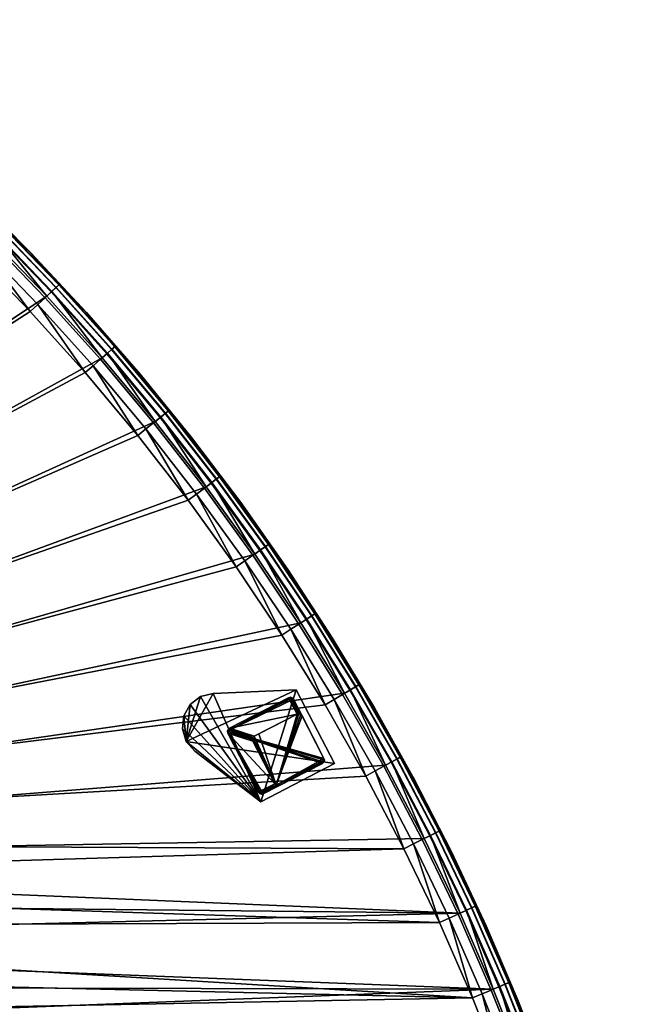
# Model space of a CAD drawing. Header units: inches. Extents: x 0 to 63.6, y -63.6 to 0.
# Tile 164 of 164: x 45.5 to 62.1, y -39.8 to -13.1. Entities that reach past the tile are written whole.
import ezdxf

# ---------------------------------------------------------------- set-up
doc = ezdxf.new("R2010")
doc.units = ezdxf.units.IN
doc.header["$LTSCALE"] = 0.03937
doc.header["$MEASUREMENT"] = 0
for name, color, linetype in [('A-FURN-3-ST', 151, 'Continuous'), ('A-FURN-3-ST-LG', 252, 'Continuous'), ('A-FURN-3-ST-LGHW', 32, 'Continuous')]:
    doc.layers.add(name, color=color, linetype=linetype)

msp = doc.modelspace()

# ---------------------------------------------------------------- meshes
at = {"layer": 'A-FURN-3-ST'}
mesh = msp.add_polyface(dxfattribs=at)
corners = [(44.222, -19.418, 18), (44.423, -19.217, 17.963), (42.623, -17.876, 18), (42.817, -17.667, 17.963), (40.971, -16.391, 18), (41.158, -16.176, 17.963), (39.268, -14.966, 18), (39.446, -14.744, 17.963), (37.514, -13.602, 18), (44.61, -19.029, 17.853), (42.998, -17.473, 17.853), (44.211, -17.866, 16.901), (42.595, -16.358, 16.901), (43.347, -17.098, 17.185), (41.667, -15.588, 17.185), (41.595, -15.671, 17.45), (43.272, -17.179, 17.45), (41.481, -15.803, 17.678), (43.153, -17.307, 17.678), (41.331, -15.975, 17.853), (40.928, -14.907, 16.901), (39.934, -14.139, 17.185), (39.865, -14.224, 17.45), (39.756, -14.36, 17.678), (39.613, -14.538, 17.853), (39.211, -13.516, 16.901), (44.217, -17.859, 5.5), (42.601, -16.352, 5.5), (40.933, -14.901, 5.5), (39.216, -13.509, 5.5), (43.353, -17.092, 5.309), (41.673, -15.582, 5.309), (39.94, -14.132, 5.309), (43.279, -17.171, 5.147), (41.602, -15.664, 5.147), (39.872, -14.216, 5.147), (37.879, -13.115, 5), (39.77, -14.343, 5.038), (39.65, -14.492, 5), (41.495, -15.786, 5.038), (41.37, -15.931, 5), (43.169, -17.29, 5.038), (43.038, -17.43, 5), (44.787, -18.852, 5.038), (23.104, -35.863, 5), (44.652, -18.988, 5), (46.21, -20.601, 5), (21.808, -34.834, 5), (47.709, -22.27, 5), (49.148, -23.99, 5), (50.525, -25.76, 5), (51.838, -27.579, 5), (23.487, -35.401, 18), (51.338, -27.926, 18), (50.038, -26.125, 18), (48.674, -24.372, 18), (47.249, -22.668, 18), (45.764, -21.016, 18), (22.17, -34.355, 18)]
mesh.append_faces([[corners[k] for k in face] for face in [(0, 1, 2), (2, 1, 3), (2, 3, 4), (4, 3, 5), (4, 5, 6), (6, 5, 7), (6, 7, 8), (9, 10, 3, 1), (11, 12, 13), (13, 12, 14), (13, 14, 15, 16), (16, 15, 17, 18), (18, 17, 19, 10), (10, 19, 5, 3), (12, 20, 14), (14, 20, 21), (14, 21, 22, 15), (15, 22, 23, 17), (17, 23, 24, 19), (19, 24, 7, 5), (20, 25, 21), (11, 26, 12), (12, 26, 27), (12, 27, 20), (20, 27, 28), (20, 28, 25), (25, 28, 29), (26, 30, 27), (27, 30, 31), (27, 31, 28), (28, 31, 32), (28, 32, 29), (30, 33, 34, 31), (31, 34, 35, 32), (36, 37, 38), (38, 37, 39), (38, 39, 40), (40, 39, 41), (40, 41, 42), (42, 41, 43), (33, 41, 39, 34), (34, 39, 37, 35), (44, 42, 45), (44, 45, 46), (47, 36, 38), (38, 40, 47), (47, 40, 42), (46, 48, 44), (44, 48, 49), (44, 49, 50), (50, 51, 44), (52, 53, 54), (54, 55, 52), (52, 55, 56), (52, 56, 57), (57, 0, 52), (52, 0, 2), (52, 2, 4), (4, 6, 52), (58, 6, 8)]])
mesh = msp.add_polyface(dxfattribs=at)
corners = [(48.674, -24.372, 18), (48.895, -24.193, 17.963), (47.464, -22.482, 17.963), (47.249, -22.668, 18), (45.972, -20.822, 17.963), (45.764, -21.016, 18), (44.423, -19.217, 17.963), (44.222, -19.418, 18), (50.124, -24.429, 16.901), (48.732, -22.712, 16.901), (49.501, -23.705, 17.185), (48.051, -21.973, 17.185), (47.968, -22.045, 17.45), (49.415, -23.774, 17.45), (47.836, -22.159, 17.678), (49.279, -23.884, 17.678), (47.664, -22.308, 17.853), (49.102, -24.027, 17.853), (47.282, -21.045, 16.901), (46.541, -20.292, 17.185), (46.461, -20.367, 17.45), (46.333, -20.486, 17.678), (46.166, -20.642, 17.853), (45.774, -19.428, 16.901), (44.973, -18.667, 17.185), (44.895, -18.745, 17.45), (44.771, -18.868, 17.678), (44.61, -19.029, 17.853), (44.211, -17.866, 16.901), (43.347, -17.098, 17.185), (43.272, -17.179, 17.45), (43.153, -17.307, 17.678), (42.998, -17.473, 17.853), (50.131, -24.424, 5.5), (48.739, -22.706, 5.5), (47.288, -21.039, 5.5), (45.78, -19.422, 5.5), (44.217, -17.859, 5.5), (50.895, -25.483, 5.309), (49.508, -23.7, 5.309), (48.058, -21.967, 5.309), (46.548, -20.287, 5.309), (44.979, -18.661, 5.309), (43.353, -17.092, 5.309), (49.423, -23.768, 5.147), (47.976, -22.038, 5.147), (46.468, -20.36, 5.147), (44.902, -18.738, 5.147), (43.279, -17.171, 5.147), (43.038, -17.43, 5), (44.787, -18.852, 5.038), (44.652, -18.988, 5), (46.21, -20.601, 5), (46.35, -20.471, 5.038), (47.709, -22.27, 5), (47.853, -22.144, 5.038), (49.148, -23.99, 5), (49.297, -23.87, 5.038), (43.169, -17.29, 5.038)]
mesh.append_faces([[corners[k] for k in face] for face in [(0, 1, 2), (0, 2, 3), (3, 2, 4), (3, 4, 5), (5, 4, 6), (5, 6, 7), (8, 9, 10), (10, 9, 11), (10, 11, 12, 13), (13, 12, 14, 15), (15, 14, 16, 17), (17, 16, 2, 1), (9, 18, 11), (11, 18, 19), (11, 19, 20, 12), (12, 20, 21, 14), (14, 21, 22, 16), (16, 22, 4, 2), (18, 23, 19), (19, 23, 24), (19, 24, 25, 20), (20, 25, 26, 21), (21, 26, 27, 22), (22, 27, 6, 4), (23, 28, 24), (24, 28, 29), (24, 29, 30, 25), (25, 30, 31, 26), (26, 31, 32, 27), (8, 33, 34), (8, 34, 9), (9, 34, 35), (9, 35, 18), (18, 35, 36), (18, 36, 23), (23, 36, 37), (23, 37, 28), (33, 38, 39), (33, 39, 34), (34, 39, 40), (34, 40, 35), (35, 40, 41), (35, 41, 36), (36, 41, 42), (36, 42, 37), (37, 42, 43), (39, 44, 45, 40), (40, 45, 46, 41), (41, 46, 47, 42), (42, 47, 48, 43), (49, 50, 51), (51, 50, 52), (52, 50, 53), (52, 53, 54), (54, 53, 55), (54, 55, 56), (56, 55, 57), (44, 57, 55, 45), (45, 55, 53, 46), (46, 53, 50, 47), (47, 50, 58, 48)]])
mesh = msp.add_polyface(dxfattribs=at)
corners = [(53.744, -31.66, 18), (52.813, -29.617, 17.963), (52.574, -29.771, 18), (51.572, -27.763, 17.963), (51.338, -27.926, 18), (50.265, -25.955, 17.963), (50.038, -26.125, 18), (48.895, -24.193, 17.963), (48.674, -24.372, 18), (54.657, -31.117, 17.185), (53.93, -29.855, 16.901), (53.467, -29.197, 17.185), (53.375, -29.256, 17.45), (54.562, -31.173, 17.45), (53.228, -29.351, 17.678), (54.412, -31.262, 17.678), (53.036, -29.474, 17.853), (54.216, -31.379, 17.853), (53.988, -31.514, 17.963), (52.725, -28.002, 16.901), (52.211, -27.32, 17.185), (52.12, -27.382, 17.45), (51.977, -27.482, 17.678), (51.79, -27.612, 17.853), (51.455, -26.193, 16.901), (50.888, -25.488, 17.185), (50.8, -25.554, 17.45), (50.66, -25.659, 17.678), (50.478, -25.796, 17.853), (50.124, -24.429, 16.901), (49.501, -23.705, 17.185), (49.415, -23.774, 17.45), (49.279, -23.884, 17.678), (49.102, -24.027, 17.853), (55.071, -31.748, 16.901), (53.938, -29.85, 5.5), (52.732, -27.998, 5.5), (51.462, -26.188, 5.5), (50.131, -24.424, 5.5), (55.078, -31.743, 5.5), (54.664, -31.113, 5.309), (53.475, -29.192, 5.309), (52.218, -27.315, 5.309), (50.895, -25.483, 5.309), (54.571, -31.168, 5.147), (53.384, -29.251, 5.147), (52.129, -27.377, 5.147), (50.808, -25.548, 5.147), (49.423, -23.768, 5.147), (49.508, -23.7, 5.309), (49.148, -23.99, 5), (49.297, -23.87, 5.038), (50.525, -25.76, 5), (50.678, -25.646, 5.038), (51.838, -27.579, 5), (51.995, -27.469, 5.038), (53.086, -29.442, 5), (53.247, -29.339, 5.038), (54.267, -31.349, 5), (54.432, -31.251, 5.038)]
mesh.append_faces([[corners[k] for k in face] for face in [(0, 1, 2), (2, 1, 3), (2, 3, 4), (4, 3, 5), (4, 5, 6), (6, 5, 7), (6, 7, 8), (9, 10, 11), (9, 11, 12, 13), (13, 12, 14, 15), (15, 14, 16, 17), (17, 16, 1, 18), (10, 19, 11), (11, 19, 20), (11, 20, 21, 12), (12, 21, 22, 14), (14, 22, 23, 16), (16, 23, 3, 1), (19, 24, 20), (20, 24, 25), (20, 25, 26, 21), (21, 26, 27, 22), (22, 27, 28, 23), (23, 28, 5, 3), (24, 29, 25), (25, 29, 30), (25, 30, 31, 26), (26, 31, 32, 27), (27, 32, 33, 28), (28, 33, 7, 5), (34, 35, 10), (10, 35, 36), (10, 36, 19), (19, 36, 37), (19, 37, 24), (24, 37, 38), (24, 38, 29), (39, 40, 35), (35, 40, 41), (35, 41, 36), (36, 41, 42), (36, 42, 37), (37, 42, 43), (37, 43, 38), (40, 44, 45, 41), (41, 45, 46, 42), (42, 46, 47, 43), (43, 47, 48, 49), (50, 51, 52), (52, 51, 53), (52, 53, 54), (54, 53, 55), (54, 55, 56), (56, 55, 57), (56, 57, 58), (58, 57, 59), (44, 59, 57, 45), (45, 57, 55, 46), (46, 55, 53, 47), (47, 53, 51, 48)]])
mesh = msp.add_polyface(dxfattribs=at)
corners = [(62.11, -52.238, 5), (34.21, -52.019, 5), (33.642, -50.465, 5), (61.665, -50.039, 5), (33.003, -48.939, 5), (61.144, -47.858, 5), (32.296, -47.443, 5), (31.521, -45.982, 5), (60.545, -45.696, 5), (30.679, -44.557, 5), (59.869, -43.558, 5), (29.774, -43.173, 5), (28.805, -41.831, 5), (59.118, -41.444, 5), (27.777, -40.536, 5), (58.293, -39.359, 5), (26.69, -39.288, 5), (25.547, -38.092, 5), (57.394, -37.304, 5), (24.351, -36.949, 5), (23.104, -35.863, 5), (51.838, -27.579, 5), (53.086, -29.442, 5), (54.267, -31.349, 5), (34.509, -51.919, 17.963), (34.779, -51.828, 18), (33.936, -50.352, 17.963), (34.201, -50.248, 18), (33.292, -48.812, 17.963), (33.552, -48.696, 18), (32.578, -47.303, 17.963), (32.833, -47.176, 18), (32.341, -47.422, 17.853), (33.05, -48.92, 17.853), (33.689, -50.449, 17.853), (34.258, -52.005, 17.853), (32.842, -49.013, 17.678), (33.477, -50.532, 17.678), (34.042, -52.078, 17.678), (32.582, -49.128, 17.185), (33.03, -50.279, 16.9), (33.212, -50.635, 17.185), (33.623, -51.851, 16.9), (33.772, -52.17, 17.185), (33.877, -52.134, 17.45), (33.314, -50.595, 17.45), (32.682, -49.084, 17.45), (33.623, -51.851, 5.5), (33.03, -50.279, 5.5), (32.363, -48.736, 5.5), (34.028, -52.08, 5.038), (33.464, -50.535, 5.038), (32.829, -49.016, 5.038), (32.581, -49.127, 5.309), (33.212, -50.633, 5.309), (33.772, -52.167, 5.309), (33.875, -52.132, 5.146), (33.313, -50.594, 5.146), (32.68, -49.082, 5.146), (61.071, -50.168, 18), (60.554, -48.008, 18), (59.96, -45.868, 18), (32.045, -45.69, 18), (31.189, -44.241, 18), (59.292, -43.75, 18), (30.269, -42.834, 18), (58.548, -41.657, 18), (29.284, -41.47, 18), (28.239, -40.152, 18), (57.73, -39.592, 18), (27.134, -38.884, 18), (25.972, -37.668, 18), (56.84, -37.557, 18), (24.755, -36.506, 18), (55.878, -35.555, 18), (23.487, -35.401, 18), (53.744, -31.66, 18), (52.574, -29.771, 18), (51.338, -27.926, 18)]
mesh.append_faces([[corners[k] for k in face] for face in [(0, 1, 2), (3, 2, 4), (5, 4, 6), (5, 6, 7), (8, 7, 9), (10, 9, 11), (10, 11, 12), (13, 12, 14), (15, 14, 16), (15, 16, 17), (18, 17, 19), (18, 19, 20), (20, 21, 22), (20, 22, 23), (24, 25, 26), (26, 25, 27), (26, 27, 28), (28, 27, 29), (28, 29, 30), (30, 29, 31), (30, 32, 33, 28), (28, 33, 34, 26), (26, 34, 35, 24), (33, 36, 37, 34), (34, 37, 38, 35), (39, 40, 41), (41, 40, 42), (41, 42, 43), (44, 38, 37, 45), (45, 37, 36, 46), (43, 44, 45, 41), (41, 45, 46, 39), (47, 42, 48), (48, 42, 40), (48, 40, 49), (1, 50, 2), (2, 50, 51), (2, 51, 4), (4, 51, 52), (4, 52, 6), (48, 53, 54), (48, 54, 47), (47, 54, 55), (56, 55, 54, 57), (57, 54, 53, 58), (50, 56, 57, 51), (51, 57, 58, 52), (27, 59, 29), (29, 60, 31), (31, 61, 62), (62, 61, 63), (63, 64, 65), (65, 66, 67), (67, 66, 68), (68, 69, 70), (70, 69, 71), (71, 72, 73), (73, 74, 75), (76, 77, 75), (75, 77, 78)]])
mesh = msp.add_polyface(dxfattribs=at)
corners = [(56.84, -37.557, 18), (57.099, -37.438, 17.963), (56.132, -35.427, 17.963), (55.878, -35.555, 18), (55.095, -33.452, 17.963), (54.845, -33.588, 18), (53.988, -31.514, 17.963), (53.744, -31.66, 18), (52.813, -29.617, 17.963), (57.547, -37.233, 17.678), (56.573, -35.206, 17.678), (56.369, -35.308, 17.853), (57.34, -37.328, 17.853), (57.152, -35.647, 16.901), (56.145, -33.679, 16.901), (56.828, -35.079, 17.185), (55.777, -33.079, 17.185), (55.681, -33.131, 17.45), (56.729, -35.128, 17.45), (55.527, -33.215, 17.678), (55.328, -33.324, 17.853), (55.071, -31.748, 16.901), (54.657, -31.117, 17.185), (54.562, -31.173, 17.45), (54.412, -31.262, 17.678), (54.216, -31.379, 17.853), (53.93, -29.855, 16.901), (57.159, -35.643, 5.5), (56.153, -33.675, 5.5), (55.078, -31.743, 5.5), (53.938, -29.85, 5.5), (56.835, -35.075, 5.309), (55.785, -33.075, 5.309), (54.664, -31.113, 5.309), (56.738, -35.124, 5.147), (55.69, -33.127, 5.147), (54.571, -31.168, 5.147), (54.267, -31.349, 5), (54.432, -31.251, 5.038), (55.38, -33.296, 5), (55.548, -33.205, 5.038), (56.422, -35.282, 5), (56.593, -35.196, 5.038), (57.394, -37.304, 5), (62.11, -52.238, 5), (33.642, -50.465, 5), (61.665, -50.039, 5), (33.003, -48.939, 5), (61.144, -47.858, 5), (31.521, -45.982, 5), (60.545, -45.696, 5), (30.679, -44.557, 5), (59.869, -43.558, 5), (28.805, -41.831, 5), (59.118, -41.444, 5), (27.777, -40.536, 5), (58.293, -39.359, 5), (25.547, -38.092, 5), (23.104, -35.863, 5), (34.779, -51.828, 18), (61.51, -52.346, 18), (34.201, -50.248, 18), (61.071, -50.168, 18), (33.552, -48.696, 18), (60.554, -48.008, 18), (32.833, -47.176, 18), (59.96, -45.868, 18), (31.189, -44.241, 18), (59.292, -43.75, 18), (30.269, -42.834, 18), (58.548, -41.657, 18), (28.239, -40.152, 18), (57.73, -39.592, 18), (25.972, -37.668, 18), (24.755, -36.506, 18), (23.487, -35.401, 18)]
mesh.append_faces([[corners[k] for k in face] for face in [(0, 1, 2), (0, 2, 3), (3, 2, 4), (3, 4, 5), (5, 4, 6), (5, 6, 7), (7, 6, 8), (9, 10, 11, 12), (12, 11, 2, 1), (13, 14, 15), (15, 14, 16), (15, 16, 17, 18), (18, 17, 19, 10), (10, 19, 20, 11), (11, 20, 4, 2), (14, 21, 16), (16, 21, 22), (16, 22, 23, 17), (17, 23, 24, 19), (19, 24, 25, 20), (20, 25, 6, 4), (21, 26, 22), (13, 27, 28), (13, 28, 14), (14, 28, 29), (14, 29, 21), (21, 29, 30), (27, 31, 28), (28, 31, 32), (28, 32, 29), (29, 32, 33), (31, 34, 35, 32), (32, 35, 36, 33), (37, 38, 39), (39, 38, 40), (39, 40, 41), (41, 40, 42), (41, 42, 43), (34, 42, 40, 35), (35, 40, 38, 36), (44, 45, 46), (46, 47, 48), (48, 49, 50), (50, 51, 52), (52, 53, 54), (54, 55, 56), (56, 57, 43), (37, 39, 58), (58, 39, 41), (58, 41, 43), (59, 60, 61), (61, 60, 62), (63, 62, 64), (65, 64, 66), (67, 66, 68), (69, 68, 70), (71, 70, 72), (73, 72, 0), (74, 0, 3), (75, 3, 5), (75, 5, 7)]])
mesh = msp.add_polyface(dxfattribs=at)
corners = [(59.292, -43.75, 18), (59.561, -43.66, 17.963), (58.814, -41.557, 17.963), (58.548, -41.657, 18), (57.993, -39.482, 17.963), (57.73, -39.592, 18), (57.099, -37.438, 17.963), (56.84, -37.557, 18), (60.477, -43.831, 16.901), (59.753, -41.743, 16.901), (60.299, -43.414, 17.185), (59.543, -41.285, 17.185), (59.44, -41.323, 17.45), (60.195, -43.448, 17.45), (59.276, -41.384, 17.678), (60.029, -43.503, 17.678), (59.063, -41.464, 17.853), (59.813, -43.576, 17.853), (58.957, -39.681, 16.901), (58.711, -39.184, 17.185), (58.61, -39.226, 17.45), (58.448, -39.293, 17.678), (58.238, -39.381, 17.853), (58.089, -37.648, 16.901), (57.806, -37.115, 17.185), (57.706, -37.161, 17.45), (57.547, -37.233, 17.678), (57.34, -37.328, 17.853), (57.152, -35.647, 16.901), (56.828, -35.079, 17.185), (56.729, -35.128, 17.45), (56.573, -35.206, 17.678), (60.486, -43.828, 5.5), (59.761, -41.74, 5.5), (58.965, -39.678, 5.5), (58.097, -37.645, 5.5), (57.159, -35.643, 5.5), (60.988, -45.565, 5.309), (60.307, -43.411, 5.309), (59.551, -41.282, 5.309), (58.719, -39.181, 5.309), (57.814, -37.111, 5.309), (56.835, -35.075, 5.309), (60.205, -43.445, 5.147), (59.449, -41.32, 5.147), (58.619, -39.223, 5.147), (57.715, -37.157, 5.147), (56.738, -35.124, 5.147), (57.394, -37.304, 5), (56.593, -35.196, 5.038), (57.568, -37.224, 5.038), (58.293, -39.359, 5), (58.469, -39.285, 5.038), (59.118, -41.444, 5), (59.297, -41.377, 5.038), (59.869, -43.558, 5), (60.051, -43.497, 5.038), (60.545, -45.696, 5)]
mesh.append_faces([[corners[k] for k in face] for face in [(0, 1, 2), (0, 2, 3), (3, 2, 4), (3, 4, 5), (5, 4, 6), (5, 6, 7), (8, 9, 10), (10, 9, 11), (10, 11, 12, 13), (13, 12, 14, 15), (15, 14, 16, 17), (17, 16, 2, 1), (9, 18, 11), (11, 18, 19), (11, 19, 20, 12), (12, 20, 21, 14), (14, 21, 22, 16), (16, 22, 4, 2), (18, 23, 19), (19, 23, 24), (19, 24, 25, 20), (20, 25, 26, 21), (21, 26, 27, 22), (22, 27, 6, 4), (23, 28, 24), (24, 28, 29), (24, 29, 30, 25), (25, 30, 31, 26), (8, 32, 33), (8, 33, 9), (9, 33, 34), (9, 34, 18), (18, 34, 35), (18, 35, 23), (23, 35, 36), (23, 36, 28), (32, 37, 38), (32, 38, 33), (33, 38, 39), (33, 39, 34), (34, 39, 40), (34, 40, 35), (35, 40, 41), (35, 41, 36), (36, 41, 42), (38, 43, 44, 39), (39, 44, 45, 40), (40, 45, 46, 41), (41, 46, 47, 42), (48, 49, 50), (48, 50, 51), (51, 50, 52), (51, 52, 53), (53, 52, 54), (53, 54, 55), (55, 54, 56), (55, 56, 57), (43, 56, 54, 44), (44, 54, 52, 45), (45, 52, 50, 46), (46, 50, 49, 47)]])
at = {"layer": 'A-FURN-3-ST-LG'}
mesh = msp.add_polyface(dxfattribs=at)
corners = [(51.101, -32.375, 4.803), (51.936, -34.025, 4.803), (51.112, -32.426, 4.803), (51.97, -34.064, 4.803), (52.02, -34.079, 4.803), (52.071, -34.068, 4.803), (53.67, -33.245, 4.803), (53.708, -33.211, 4.803), (53.724, -33.161, 4.803), (53.713, -33.111, 4.803), (52.89, -31.512, 4.803), (52.855, -31.473, 4.803), (52.806, -31.457, 4.803), (52.755, -31.468, 4.803), (51.155, -32.292, 4.803), (51.117, -32.326, 4.803), (53.724, -33.161, 0.007), (53.713, -33.111, 0.007), (53.708, -33.211, 0.007), (53.67, -33.245, 0.007), (53.119, -31.956, 0.007), (53.084, -31.918, 0.007), (53.034, -31.902, 0.007), (52.984, -31.913, 0.007), (52.38, -33.797, 0.007), (52.415, -33.835, 0.007), (52.464, -33.851, 0.007), (52.515, -33.84, 0.007), (51.785, -32.641, 0.007), (51.774, -32.591, 0.007), (51.79, -32.542, 0.007), (51.828, -32.507, 0.007), (51.946, -32.447, 0.007)]
mesh.append_faces([[corners[k] for k in face] for face in [(17, 9, 16), (9, 8, 16), (19, 18, 6), (18, 7, 6), (9, 17, 10), (17, 20, 10), (10, 20, 11), (20, 21, 11), (11, 21, 12), (21, 22, 12), (12, 22, 13), (22, 23, 13), (1, 24, 3), (24, 25, 3), (3, 25, 4), (25, 26, 4), (5, 4, 27), (4, 26, 27), (27, 19, 5), (19, 6, 5), (28, 24, 2), (24, 1, 2), (28, 2, 29), (2, 0, 29), (29, 0, 30), (0, 15, 30), (30, 15, 31), (15, 14, 31), (31, 14, 23), (14, 13, 23)]])
mesh.append_faces([[corners[k] for k in face] for face in [(31, 32, 25)]], dxfattribs={"vtx0": -1, "vtx1": -1})
mesh.append_faces([[corners[k] for k in face] for face in [(32, 31, 23), (32, 23, 25)]], dxfattribs={"vtx0": -1, "vtx2": -1})
mesh.append_faces([[corners[k] for k in face] for face in [(2, 1, 0), (16, 8, 18), (24, 28, 25), (23, 22, 25)]], dxfattribs={"vtx1": -1})
mesh.append_faces([[corners[k] for k in face] for face in [(1, 3, 0), (3, 4, 0), (4, 5, 0), (5, 6, 0), (6, 7, 0), (7, 8, 0), (8, 9, 0), (9, 10, 0), (10, 11, 0), (11, 12, 0), (12, 13, 0), (13, 14, 0), (28, 29, 25), (29, 30, 25), (22, 21, 25), (21, 20, 25), (20, 17, 25), (17, 16, 25), (16, 18, 25), (18, 19, 25), (19, 27, 25)]], dxfattribs={"vtx1": -1, "vtx2": -1})
mesh.append_faces([[corners[k] for k in face] for face in [(14, 15, 0), (8, 7, 18), (30, 31, 25), (27, 26, 25)]], dxfattribs={"vtx2": -1})
at = {"layer": 'A-FURN-3-ST-LGHW'}
mesh = msp.add_polyface(dxfattribs=at)
corners = [(52, -34.286, 5.007), (49.987, -32.651, 5.007), (50.218, -32.918, 5.007), (49.881, -32.313, 5.007), (49.917, -31.962, 5.007), (50.089, -31.653, 5.007), (50.37, -31.438, 5.007), (50.712, -31.351, 5.007), (52.957, -31.254, 5.007), (53.994, -33.248, 5.007), (50.218, -32.918, 4.757), (49.987, -32.651, 4.757), (49.881, -32.313, 4.757), (49.917, -31.962, 4.757), (50.089, -31.653, 4.757), (50.37, -31.438, 4.757), (50.712, -31.351, 4.757), (52, -34.286, 4.757), (53.994, -33.248, 4.757), (52.957, -31.254, 4.757)]
mesh.append_faces([[corners[k] for k in face] for face in [(1, 10, 2), (1, 11, 10), (3, 11, 1), (3, 12, 11), (4, 12, 3), (4, 13, 12), (5, 13, 4), (5, 14, 13), (6, 14, 5), (6, 15, 14), (16, 6, 7), (16, 15, 6), (19, 7, 8), (19, 16, 7), (0, 10, 17), (0, 2, 10)]])
mesh.append_faces([[corners[k] for k in face] for face in [(0, 1, 2), (11, 17, 10), (18, 8, 9), (17, 9, 0)]], dxfattribs={"vtx0": -1})
mesh.append_faces([[corners[k] for k in face] for face in [(0, 3, 1), (0, 4, 3), (0, 5, 4), (0, 6, 5), (0, 7, 6), (0, 8, 7), (11, 18, 17), (11, 19, 18), (11, 16, 19), (11, 15, 16), (11, 14, 15), (11, 13, 14)]], dxfattribs={"vtx0": -1, "vtx2": -1})
mesh.append_faces([[corners[k] for k in face] for face in [(0, 9, 8), (11, 12, 13), (18, 19, 8), (17, 18, 9)]], dxfattribs={"vtx2": -1})

doc.saveas('drawing.dxf')
